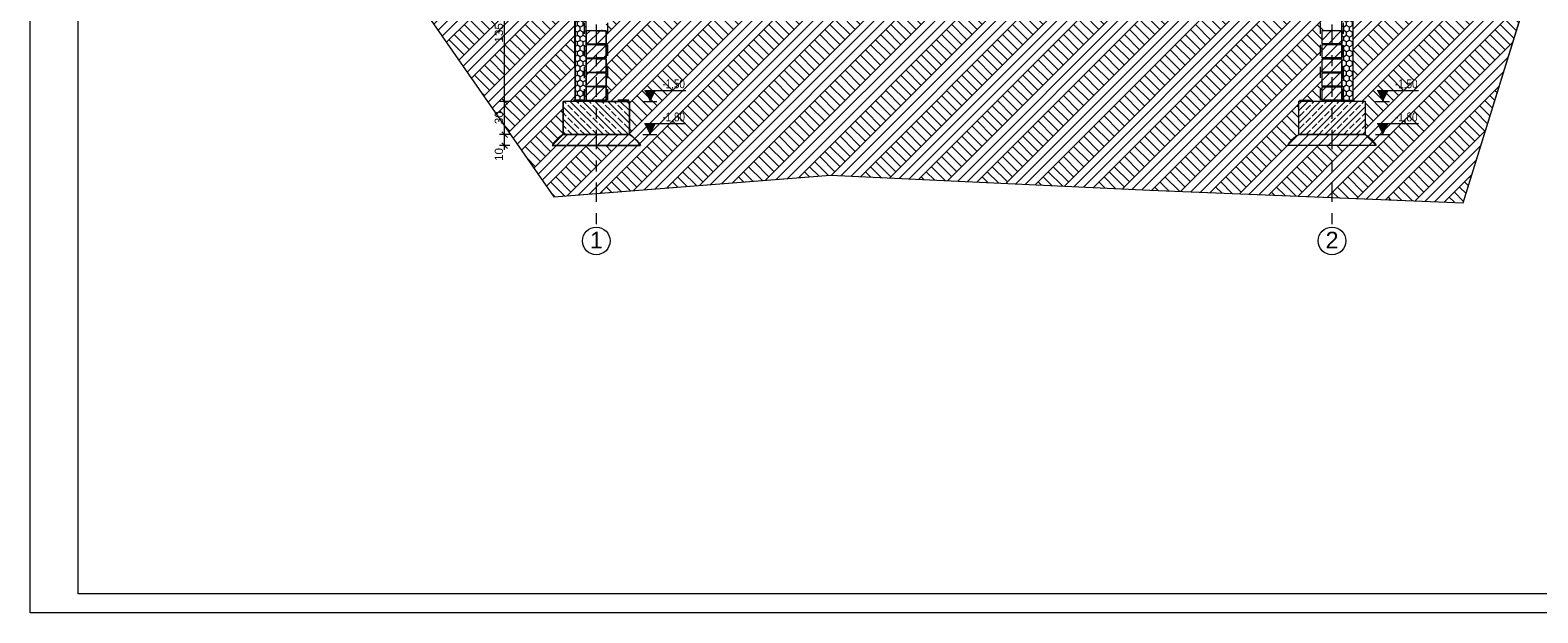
# Model space of a CAD drawing. Extents: x 5465377 to 5465550, y 5925276 to 5925338.
# Tile 95 of 182: x 5465401.77 to 5465415.42, y 5925324.05 to 5925329.32. Entities that reach past the tile are written whole.
import ezdxf

# ---------------------------------------------------------------- set-up
doc = ezdxf.new("R2010")
doc.units = 0
doc.header["$MEASUREMENT"] = 0
doc.linetypes.add('Dashed_line (2)', pattern=[0.0375, 0.025, -0.0125])
doc.linetypes.add('Kropki i Kreski', pattern=[0.335139, 0.176389, -0.088194, 0, -0.070556])
for name, color, linetype, lineweight in [('0_Nr_Pióra__141', 7, 'Continuous', 0), ('0_Nr_pióra__141_Nr_Pióra__141', 7, 'Continuous', 0), ('0_Nr_pióra__141_Nr_Pióra__142', 7, 'Continuous', 18), ('0_Nr_Pióra__142', 7, 'Continuous', 18), ('_1_Nr_pióra__1_Nr_Pióra__142', 7, 'Continuous', 18), ('_______wymiarowanie_Nr_Pióra__201', 150, 'Continuous', 0), ('_ARCH_Sciany_Nr_Pióra__141', 7, 'Continuous', 0), ('_ARCH_Sciany_Nr_Pióra__142', 7, 'Continuous', 18), ('_opisy_Nr_pióra__175_Nr_Pióra__148', 14, 'Continuous', 0), ('_opisy_Nr_pióra__2_Nr_Pióra__8', 12, 'Continuous', 35), ('EGBD03_Nr_Pióra__141', 7, 'Continuous', 0), ('tabelki_Nr_pióra__7_Nr_Pióra__141', 7, 'Continuous', 0)]:
    doc.layers.add(name, color=color, linetype=linetype, lineweight=lineweight)
doc.layers.add('_______wymiarowanie', color=7, linetype='Continuous')
doc.layers.add('EGBD03', color=7, linetype='Continuous')
doc.styles.add('GENERATED_STYLE_1', font='arial.ttf')
doc.styles.add('GENERATED_STYLE_4', font='arial.ttf')
doc.styles.add('GENERATED_STYLE_5', font='txt')
doc.dimstyles.new('GENERATED_STYLE__2', dxfattribs={"dimtxt": 0.075, "dimasz": 0.0475, "dimexe": 0.18, "dimexo": 0, "dimgap": 0.09, "dimtad": 1, "dimdec": 0, "dimlfac": 100, "dimzin": 0, "dimdsep": 46, "dimtxsty": 'GENERATED_STYLE_5', "dimblk": 'ARROWHEAD_6', "dimblk1": 'ARROWHEAD_6', "dimblk2": 'ARROWHEAD_6', "dimcen": 0.09, "dimclrd": 256, "dimclre": 256, "dimclrt": 256, "dimazin": 0, "dimtfac": 1, "dimtdec": 4, "dimtmove": 0, "dimatfit": 3, "dimfxl": 0, "dimtolj": 1, "dimtzin": 0, "dimarcsym": 0})
pattern_1 = [(90, (5464021.330723, 5925651.47357), (-0.0519615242, 0), [0.03, -0.06]), (90, (5464021.30474, 5925651.51857), (-0.0519615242, 0), [0.03, -0.06]), (150, (5464021.330723, 5925651.50357), (0.0259807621, 0.045), [0.03, -0.06]), (150, (5464021.27876, 5925651.50357), (0.0259807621, 0.045), [0.03, -0.06]), (-150, (5464021.330723, 5925651.47357), (-0.0259807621, 0.045), [0.03, -0.06]), (-150, (5464021.27876, 5925651.47357), (-0.0259807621, 0.045), [0.03, -0.06])]
pattern_2 = [(45, (5464021.33072, 5925651.47357), (-0.045961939, 0.045961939), [])]

# ---------------------------------------------------------------- blocks, each defined once
blk = doc.blocks.new('Linia_573', base_point=(5465406.899, 5925337.119))
at = {"layer": 'EGBD03_Nr_Pióra__141', "linetype": 'Kropki i Kreski'}
blk.add_line((5465406.899, 5925336.994), (5465406.899, 5925327.539), dxfattribs=at)
at = {"layer": 'EGBD03_Nr_Pióra__141', "linetype": 'Continuous'}
for centre in [(5465406.899, 5925337.119), (5465406.899, 5925327.414)]:
    blk.add_circle(centre, 0.125, dxfattribs=at)
blk = doc.blocks.new('Linia_269', base_point=(5465413.559, 5925337.119))
at = {"layer": 'EGBD03_Nr_Pióra__141', "linetype": 'Kropki i Kreski'}
blk.add_line((5465413.559, 5925336.994), (5465413.559, 5925327.539), dxfattribs=at)
at = {"layer": 'EGBD03_Nr_Pióra__141', "linetype": 'Continuous'}
for centre in [(5465413.559, 5925337.119), (5465413.559, 5925327.414)]:
    blk.add_circle(centre, 0.125, dxfattribs=at)
blk = doc.blocks.new('*D438', base_point=(5464021.331, 5925651.474))
at = {"layer": '_______wymiarowanie_Nr_Pióra__201', "linetype": 'Continuous'}
for p, q in [((5465406.117, 5925328.376), (5465406.023, 5925328.376)), ((5465406.045, 5925328.401), (5465406.095, 5925328.351)), ((5465406.045, 5925328.301), (5465406.095, 5925328.251)), ((5465406.07, 5925328.276), (5465406.07, 5925328.376)), ((5465406.117, 5925328.276), (5465406.023, 5925328.276)), ((5465406.07, 5925328.239), (5465406.07, 5925328.276))]:
    blk.add_line(p, q, dxfattribs=at)
at = {"layer": '_______wymiarowanie_Nr_Pióra__201', "insert": (5465405.98, 5925328.138), "char_height": 0.075, "attachment_point": 1, "rotation": 90, "style": 'GENERATED_STYLE_4'}
blk.add_mtext('{10}', dxfattribs=at)
blk = doc.blocks.new('ARROWHEAD_6')
at = {"linetype": 'Continuous'}
for p, q in [((0, 0), (-1, 0)), ((-0.5, -0.5), (0.5, 0.5))]:
    blk.add_line(p, q, dxfattribs=at)
blk = doc.blocks.new('*D439', base_point=(5464021.331, 5925651.474))
at = {"layer": '_______wymiarowanie_Nr_Pióra__201', "linetype": 'Continuous'}
for p, q in [((5465406.117, 5925328.676), (5465406.023, 5925328.676)), ((5465406.045, 5925328.701), (5465406.095, 5925328.651)), ((5465406.07, 5925328.376), (5465406.07, 5925328.676)), ((5465406.117, 5925328.376), (5465406.023, 5925328.376)), ((5465406.045, 5925328.401), (5465406.095, 5925328.351))]:
    blk.add_line(p, q, dxfattribs=at)
at = {"layer": '_______wymiarowanie_Nr_Pióra__201', "insert": (5465405.98, 5925328.47), "char_height": 0.075, "attachment_point": 1, "rotation": 90, "style": 'GENERATED_STYLE_4'}
blk.add_mtext('{30}', dxfattribs=at)
blk = doc.blocks.new('*D440', base_point=(5464021.331, 5925651.474))
at = {"layer": '_______wymiarowanie_Nr_Pióra__201', "linetype": 'Continuous'}
for p, q in [((5465406.117, 5925330.026), (5465406.023, 5925330.026)), ((5465406.045, 5925330.051), (5465406.095, 5925330.001)), ((5465406.07, 5925328.676), (5465406.07, 5925330.026)), ((5465406.117, 5925328.676), (5465406.023, 5925328.676)), ((5465406.045, 5925328.701), (5465406.095, 5925328.651))]:
    blk.add_line(p, q, dxfattribs=at)
at = {"layer": '_______wymiarowanie_Nr_Pióra__201', "char_height": 0.075, "attachment_point": 1, "rotation": 90, "style": 'GENERATED_STYLE_4'}
for s, insert in [('{15}', (5465405.98, 5925329.888)), ('{135}', (5465405.98, 5925329.209))]:
    blk.add_mtext(s, dxfattribs=dict(at, insert=insert))
blk = doc.blocks.new('*D441', base_point=(5464021.331, 5925651.474))
at = {"layer": '_______wymiarowanie_Nr_Pióra__201', "linetype": 'Continuous'}
for p, q in [((5465406.117, 5925330.176), (5465406.023, 5925330.176)), ((5465406.045, 5925330.201), (5465406.095, 5925330.151)), ((5465406.07, 5925330.026), (5465406.07, 5925330.176)), ((5465406.117, 5925330.026), (5465406.023, 5925330.026)), ((5465406.045, 5925330.051), (5465406.095, 5925330.001))]:
    blk.add_line(p, q, dxfattribs=at)
blk = doc.blocks.new('*D442', base_point=(5464021.331, 5925651.474))
at = {"layer": '_______wymiarowanie_Nr_Pióra__201', "linetype": 'Continuous'}
for p, q in [((5465406.117, 5925333.374), (5465406.023, 5925333.374)), ((5465406.045, 5925333.399), (5465406.095, 5925333.349)), ((5465406.07, 5925330.176), (5465406.07, 5925333.374)), ((5465406.117, 5925330.176), (5465406.023, 5925330.176)), ((5465406.045, 5925330.201), (5465406.095, 5925330.151))]:
    blk.add_line(p, q, dxfattribs=at)
at = {"layer": '_______wymiarowanie_Nr_Pióra__201', "insert": (5465405.98, 5925331.69), "char_height": 0.075, "attachment_point": 1, "rotation": 90, "style": 'GENERATED_STYLE_4'}
blk.add_mtext('{320}', dxfattribs=at)
blk = doc.blocks.new('*D443', base_point=(5464021.331, 5925651.474))
at = {"layer": '_______wymiarowanie_Nr_Pióra__201', "linetype": 'Continuous'}
for p, q in [((5465406.117, 5925336.007), (5465406.023, 5925336.007)), ((5465406.095, 5925335.982), (5465406.045, 5925336.032)), ((5465406.07, 5925336.007), (5465406.07, 5925336.044)), ((5465406.07, 5925333.374), (5465406.07, 5925336.007)), ((5465406.117, 5925333.374), (5465406.023, 5925333.374)), ((5465406.045, 5925333.399), (5465406.095, 5925333.349))]:
    blk.add_line(p, q, dxfattribs=at)
at = {"layer": '_______wymiarowanie_Nr_Pióra__201', "insert": (5465405.98, 5925334.605), "char_height": 0.075, "attachment_point": 1, "rotation": 90, "style": 'GENERATED_STYLE_4'}
blk.add_mtext('{263}', dxfattribs=at)

msp = doc.modelspace()

# ---------------------------------------------------------------- hatches: boundary and pattern name
at = {"layer": '0_Nr_Pióra__141', "linetype": 'Continuous'}
h = msp.add_hatch(dxfattribs=at)
h.set_pattern_fill('grunt', color=256, style=0, pattern_type=2)
h.set_pattern_definition([(45, (5464021.33072, 5925651.47357), (-0.137885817, 0.137885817), []), (45, (5464021.28476, 5925651.51953), (-0.27577163, 0.27577163), []), (45, (5464021.2388, 5925651.5655), (-0.27577163, 0.27577163), []), (135, (5464021.19284, 5925651.611455), (0.045961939, 0.045961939), [0.194999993, -0.194999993])])
h.paths.add_polyline_path([(5465406.703, 5925329.896), (5465405.067, 5925329.896), (5465406.516, 5925327.812), (5465406.899, 5925327.842), (5465409.02, 5925328.01), (5465411.91, 5925327.874), (5465413.559, 5925327.808), (5465414.747, 5925327.76), (5465415.409, 5925329.896), (5465413.749, 5925329.896), (5465413.749, 5925328.678), (5465413.859, 5925328.677), (5465413.859, 5925328.377), (5465413.959, 5925328.277), (5465413.559, 5925328.277), (5465413.159, 5925328.277, -0.135964), (5465413.259, 5925328.377), (5465413.259, 5925328.677), (5465413.559, 5925328.677), (5465413.559, 5925328.686), (5465413.559, 5925328.688), (5465413.469, 5925328.688), (5465413.469, 5925328.808), (5465413.559, 5925328.808), (5465413.559, 5925328.815), (5465413.469, 5925328.815), (5465413.469, 5925328.935), (5465413.559, 5925328.935), (5465413.559, 5925328.942), (5465413.469, 5925328.942), (5465413.469, 5925329.062), (5465413.559, 5925329.062), (5465413.559, 5925329.07), (5465413.469, 5925329.07), (5465413.469, 5925329.19), (5465413.559, 5925329.19), (5465413.559, 5925329.197), (5465413.469, 5925329.197), (5465413.469, 5925329.317), (5465413.559, 5925329.317), (5465413.559, 5925329.325), (5465413.469, 5925329.325), (5465413.469, 5925329.445), (5465413.559, 5925329.445), (5465413.559, 5925329.453), (5465413.469, 5925329.453), (5465413.469, 5925329.556), (5465413.455, 5925329.556), (5465413.259, 5925329.556), (5465407.642, 5925329.556), (5465407.199, 5925329.556), (5465407.004, 5925329.556), (5465406.989, 5925329.556), (5465406.989, 5925329.452), (5465406.899, 5925329.452), (5465406.899, 5925329.444), (5465406.989, 5925329.444), (5465406.989, 5925329.324), (5465406.899, 5925329.324), (5465406.899, 5925329.316), (5465406.989, 5925329.316), (5465406.989, 5925329.196), (5465406.899, 5925329.196), (5465406.899, 5925329.189), (5465406.989, 5925329.189), (5465406.989, 5925329.069), (5465406.899, 5925329.069), (5465406.899, 5925329.061), (5465406.989, 5925329.061), (5465406.989, 5925328.941), (5465406.899, 5925328.941), (5465406.899, 5925328.934), (5465406.989, 5925328.934), (5465406.989, 5925328.814), (5465406.899, 5925328.814), (5465406.899, 5925328.807), (5465406.989, 5925328.807), (5465406.989, 5925328.687), (5465406.899, 5925328.687), (5465406.899, 5925328.686), (5465406.899, 5925328.676), (5465407.199, 5925328.676), (5465407.199, 5925328.376, -0.135964), (5465407.299, 5925328.276), (5465406.899, 5925328.276), (5465406.499, 5925328.276), (5465406.599, 5925328.376), (5465406.599, 5925328.676), (5465406.709, 5925328.677)], flags=0)
at = {"layer": '0_Nr_pióra__141_Nr_Pióra__141', "linetype": 'Continuous'}
h = msp.add_hatch(dxfattribs=at)
h.set_pattern_fill('BETON_ZBROJONY1', color=256, style=0, pattern_type=2)
h.set_pattern_definition([(135, (5664413.03475, 6139790.720276), (0.056568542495, 0.056568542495), []), (135, (5664413.00647, 6139790.69199), (0.056568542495, 0.056568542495), [0.06, -0.02])])
h.paths.add_polyline_path([(5465406.599, 5925328.376), (5465407.199, 5925328.376), (5465407.199, 5925328.676), (5465406.599, 5925328.676)], flags=0)
h = msp.add_hatch(dxfattribs=at)
h.set_pattern_fill('BETON_ZBROJONY1', color=256, style=0, pattern_type=2)
h.set_pattern_definition([(45, (5266407.42388, 6139790.7205), (-0.056568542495, 0.056568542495), []), (45, (5266407.45216, 6139790.692215), (-0.056568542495, 0.056568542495), [0.06, -0.02])])
h.paths.add_polyline_path([(5465413.859, 5925328.377), (5465413.259, 5925328.377), (5465413.259, 5925328.677), (5465413.859, 5925328.677)], flags=0)
at = {"layer": '_ARCH_Sciany_Nr_Pióra__141', "linetype": 'Continuous'}
h = msp.add_hatch(dxfattribs=at)
h.set_pattern_fill('Styropian2', color=256, style=0, pattern_type=2)
h.set_pattern_definition(pattern_1)
h.paths.add_polyline_path([(5465406.809, 5925330.176), (5465406.709, 5925330.176), (5465406.709, 5925328.677), (5465406.809, 5925328.677), (5465406.809, 5925330.152)], flags=0)
h = msp.add_hatch(dxfattribs=at)
h.set_pattern_fill('Styropian2', color=256, style=0, pattern_type=2)
h.set_pattern_definition(pattern_1)
h.paths.add_polyline_path([(5465413.649, 5925330.177), (5465413.749, 5925330.177), (5465413.749, 5925328.678), (5465413.649, 5925328.678), (5465413.649, 5925330.152)], flags=0)
h = msp.add_hatch(dxfattribs=at)
h.set_pattern_fill('cegła_zwykła', color=256, style=0, pattern_type=2)
h.set_pattern_definition(pattern_2)
h.paths.add_polyline_path([(5465406.809, 5925329.316), (5465406.809, 5925329.196), (5465406.989, 5925329.196), (5465406.989, 5925329.316)], flags=0)
h = msp.add_hatch(dxfattribs=at)
h.set_pattern_fill('cegła_zwykła', color=256, style=0, pattern_type=2)
h.set_pattern_definition(pattern_2)
h.paths.add_polyline_path([(5465413.649, 5925329.317), (5465413.649, 5925329.197), (5465413.469, 5925329.197), (5465413.469, 5925329.317)], flags=0)
h = msp.add_hatch(dxfattribs=at)
h.set_pattern_fill('cegła_zwykła', color=256, style=0, pattern_type=2)
h.set_pattern_definition(pattern_2)
h.paths.add_polyline_path([(5465406.809, 5925329.189), (5465406.809, 5925329.069), (5465406.989, 5925329.069), (5465406.989, 5925329.189)], flags=0)
h = msp.add_hatch(dxfattribs=at)
h.set_pattern_fill('cegła_zwykła', color=256, style=0, pattern_type=2)
h.set_pattern_definition(pattern_2)
h.paths.add_polyline_path([(5465413.649, 5925329.19), (5465413.649, 5925329.07), (5465413.469, 5925329.07), (5465413.469, 5925329.19)], flags=0)
h = msp.add_hatch(dxfattribs=at)
h.set_pattern_fill('cegła_zwykła', color=256, style=0, pattern_type=2)
h.set_pattern_definition(pattern_2)
h.paths.add_polyline_path([(5465406.809, 5925329.061), (5465406.809, 5925328.941), (5465406.989, 5925328.941), (5465406.989, 5925329.061)], flags=0)
h = msp.add_hatch(dxfattribs=at)
h.set_pattern_fill('cegła_zwykła', color=256, style=0, pattern_type=2)
h.set_pattern_definition(pattern_2)
h.paths.add_polyline_path([(5465413.649, 5925329.062), (5465413.649, 5925328.942), (5465413.469, 5925328.942), (5465413.469, 5925329.062)], flags=0)
h = msp.add_hatch(dxfattribs=at)
h.set_pattern_fill('cegła_zwykła', color=256, style=0, pattern_type=2)
h.set_pattern_definition(pattern_2)
h.paths.add_polyline_path([(5465406.809, 5925328.934), (5465406.809, 5925328.814), (5465406.989, 5925328.814), (5465406.989, 5925328.934)], flags=0)
h = msp.add_hatch(dxfattribs=at)
h.set_pattern_fill('cegła_zwykła', color=256, style=0, pattern_type=2)
h.set_pattern_definition(pattern_2)
h.paths.add_polyline_path([(5465413.649, 5925328.935), (5465413.649, 5925328.815), (5465413.469, 5925328.815), (5465413.469, 5925328.935)], flags=0)
h = msp.add_hatch(dxfattribs=at)
h.set_pattern_fill('cegła_zwykła', color=256, style=0, pattern_type=2)
h.set_pattern_definition(pattern_2)
h.paths.add_polyline_path([(5465406.809, 5925328.807), (5465406.809, 5925328.687), (5465406.989, 5925328.687), (5465406.989, 5925328.807)], flags=0)
h = msp.add_hatch(dxfattribs=at)
h.set_pattern_fill('cegła_zwykła', color=256, style=0, pattern_type=2)
h.set_pattern_definition(pattern_2)
h.paths.add_polyline_path([(5465413.649, 5925328.808), (5465413.649, 5925328.688), (5465413.469, 5925328.688), (5465413.469, 5925328.808)], flags=0)
h = msp.add_hatch(dxfattribs=at)
h.set_pattern_fill('cegła_zwykła', color=256, style=0, pattern_type=2)
h.set_pattern_definition(pattern_2)
h.paths.add_polyline_path([(5465406.499, 5925328.276), (5465406.575, 5925328.276), (5465406.583, 5925328.276), (5465406.899, 5925328.276), (5465407.299, 5925328.276, 0.135965), (5465407.199, 5925328.376), (5465406.899, 5925328.376), (5465406.599, 5925328.376, 0.135965)], flags=0)
h = msp.add_hatch(dxfattribs=at)
h.set_pattern_fill('cegła_zwykła', color=256, style=0, pattern_type=2)
h.set_pattern_definition(pattern_2)
h.paths.add_polyline_path([(5465413.959, 5925328.277), (5465413.884, 5925328.277), (5465413.876, 5925328.277), (5465413.559, 5925328.277), (5465413.159, 5925328.277, -0.135965), (5465413.259, 5925328.377), (5465413.559, 5925328.377), (5465413.859, 5925328.377, -0.135965)], flags=0)
at = {"layer": '_opisy_Nr_pióra__2_Nr_Pióra__8', "linetype": 'Continuous'}
for points in [[(5465407.384, 5925328.676), (5465407.433, 5925328.775), (5465407.335, 5925328.775)], [(5465414.017, 5925328.676), (5465414.066, 5925328.775), (5465413.968, 5925328.775)], [(5465407.384, 5925328.376), (5465407.433, 5925328.475), (5465407.335, 5925328.475)], [(5465414.017, 5925328.376), (5465414.066, 5925328.475), (5465413.968, 5925328.475)]]:
    msp.add_hatch(color=256, dxfattribs=at).paths.add_polyline_path(points, flags=0)

# ---------------------------------------------------------------- linework, layer by layer
at = {"layer": '0_Nr_Pióra__141', "linetype": 'Continuous', "flags": 128}
for points in [[(5465401.775, 5925338.451), (5465422.253, 5925338.451), (5465422.253, 5925324.05), (5465401.775, 5925324.05)], [(5465402.21, 5925338.298), (5465422.099, 5925338.298), (5465422.099, 5925324.222), (5465402.21, 5925324.222)]]:
    msp.add_lwpolyline(points, close=True, dxfattribs=at)
at = {"layer": '0_Nr_pióra__141_Nr_Pióra__142', "linetype": 'Continuous', "flags": 128}
for points in [[(5465406.599, 5925328.376), (5465407.199, 5925328.376), (5465407.199, 5925328.676), (5465406.599, 5925328.676)], [(5465413.859, 5925328.377), (5465413.259, 5925328.377), (5465413.259, 5925328.677), (5465413.859, 5925328.677)]]:
    msp.add_lwpolyline(points, close=True, dxfattribs=at)
at = {"layer": '0_Nr_Pióra__142', "linetype": 'Continuous'}
for p, q in [((5465405.067, 5925329.896), (5465406.516, 5925327.812)), ((5465414.747, 5925327.76), (5465415.409, 5925329.896)), ((5465406.516, 5925327.812), (5465409.02, 5925328.01)), ((5465409.02, 5925328.01), (5465411.91, 5925327.874)), ((5465411.91, 5925327.874), (5465414.747, 5925327.76))]:
    msp.add_line(p, q, dxfattribs=at)
at = {"layer": '0_Nr_Pióra__142', "linetype": 'Continuous', "flags": 128}
msp.add_lwpolyline([(5465405.067, 5925329.896), (5465406.516, 5925327.812), (5465406.899, 5925327.842), (5465409.02, 5925328.01), (5465411.91, 5925327.874), (5465413.559, 5925327.808), (5465414.747, 5925327.76), (5465415.409, 5925329.896)], dxfattribs=at)
for points in [[(5465406.899, 5925329.324), (5465406.899, 5925329.316), (5465406.989, 5925329.316), (5465406.989, 5925329.196), (5465406.899, 5925329.196), (5465406.899, 5925329.189), (5465406.989, 5925329.189), (5465406.989, 5925329.069), (5465406.899, 5925329.069), (5465406.899, 5925329.061), (5465406.989, 5925329.061), (5465406.989, 5925328.941), (5465406.899, 5925328.941), (5465406.899, 5925328.934), (5465406.989, 5925328.934), (5465406.989, 5925328.814), (5465406.899, 5925328.814), (5465406.899, 5925328.807), (5465406.989, 5925328.807), (5465406.989, 5925328.687), (5465406.899, 5925328.687), (5465406.899, 5925328.686), (5465406.899, 5925328.676), (5465407.199, 5925328.676), (5465407.199, 5925328.376, -0.135964), (5465407.299, 5925328.276), (5465406.899, 5925328.276), (5465406.499, 5925328.276), (5465406.599, 5925328.376), (5465406.599, 5925328.676), (5465406.709, 5925328.677), (5465406.703, 5925329.896)], [(5465413.749, 5925329.896), (5465413.749, 5925328.678), (5465413.859, 5925328.677), (5465413.859, 5925328.377), (5465413.959, 5925328.277), (5465413.559, 5925328.277), (5465413.159, 5925328.277, -0.135964), (5465413.259, 5925328.377), (5465413.259, 5925328.677), (5465413.559, 5925328.677), (5465413.559, 5925328.686), (5465413.559, 5925328.688), (5465413.469, 5925328.688), (5465413.469, 5925328.808), (5465413.559, 5925328.808), (5465413.559, 5925328.815), (5465413.469, 5925328.815), (5465413.469, 5925328.935), (5465413.559, 5925328.935), (5465413.559, 5925328.942), (5465413.469, 5925328.942), (5465413.469, 5925329.062), (5465413.559, 5925329.062), (5465413.559, 5925329.07), (5465413.469, 5925329.07), (5465413.469, 5925329.19), (5465413.559, 5925329.19), (5465413.559, 5925329.197), (5465413.469, 5925329.197), (5465413.469, 5925329.317), (5465413.559, 5925329.317), (5465413.559, 5925329.325)]]:
    msp.add_lwpolyline(points, format="xyb", dxfattribs=at)
at = {"layer": '_1_Nr_pióra__1_Nr_Pióra__142', "linetype": 'Dashed_line (2)'}
for p, q in [((5465406.794, 5925328.686), (5465406.794, 5925330.176)), ((5465413.664, 5925328.686), (5465413.664, 5925330.177)), ((5465407.004, 5925328.687), (5465407.004, 5925329.956)), ((5465413.455, 5925328.688), (5465413.455, 5925329.957)), ((5465407.194, 5925328.686), (5465406.598, 5925328.686)), ((5465413.264, 5925328.686), (5465413.86, 5925328.686))]:
    msp.add_line(p, q, dxfattribs=at)
at = {"layer": '_ARCH_Sciany_Nr_Pióra__141', "linetype": 'Continuous', "flags": 128}
for points in [[(5465406.809, 5925330.176), (5465406.709, 5925330.176), (5465406.709, 5925328.677), (5465406.809, 5925328.677), (5465406.809, 5925330.152)], [(5465413.649, 5925330.177), (5465413.749, 5925330.177), (5465413.749, 5925328.678), (5465413.649, 5925328.678), (5465413.649, 5925330.152)]]:
    msp.add_lwpolyline(points, close=True, dxfattribs=at)
at = {"layer": '_ARCH_Sciany_Nr_Pióra__142', "linetype": 'Continuous', "flags": 128}
for points in [[(5465406.809, 5925329.316), (5465406.809, 5925329.196), (5465406.989, 5925329.196), (5465406.989, 5925329.316)], [(5465413.649, 5925329.317), (5465413.649, 5925329.197), (5465413.469, 5925329.197), (5465413.469, 5925329.317)], [(5465406.809, 5925329.189), (5465406.809, 5925329.069), (5465406.989, 5925329.069), (5465406.989, 5925329.189)], [(5465413.649, 5925329.19), (5465413.649, 5925329.07), (5465413.469, 5925329.07), (5465413.469, 5925329.19)], [(5465406.809, 5925329.061), (5465406.809, 5925328.941), (5465406.989, 5925328.941), (5465406.989, 5925329.061)], [(5465413.649, 5925329.062), (5465413.649, 5925328.942), (5465413.469, 5925328.942), (5465413.469, 5925329.062)], [(5465406.809, 5925328.934), (5465406.809, 5925328.814), (5465406.989, 5925328.814), (5465406.989, 5925328.934)], [(5465413.649, 5925328.935), (5465413.649, 5925328.815), (5465413.469, 5925328.815), (5465413.469, 5925328.935)], [(5465406.809, 5925328.807), (5465406.809, 5925328.687), (5465406.989, 5925328.687), (5465406.989, 5925328.807)], [(5465413.649, 5925328.808), (5465413.649, 5925328.688), (5465413.469, 5925328.688), (5465413.469, 5925328.808)]]:
    msp.add_lwpolyline(points, close=True, dxfattribs=at)
for points in [[(5465406.499, 5925328.276), (5465406.575, 5925328.276), (5465406.583, 5925328.276), (5465406.899, 5925328.276), (5465407.299, 5925328.276, 0.135965), (5465407.199, 5925328.376), (5465406.899, 5925328.376), (5465406.599, 5925328.376, 0.135965)], [(5465413.959, 5925328.277), (5465413.884, 5925328.277), (5465413.876, 5925328.277), (5465413.559, 5925328.277), (5465413.159, 5925328.277, -0.135965), (5465413.259, 5925328.377), (5465413.559, 5925328.377), (5465413.859, 5925328.377, -0.135965)]]:
    msp.add_lwpolyline(points, format="xyb", close=True, dxfattribs=at)
at = {"layer": '_opisy_Nr_pióra__175_Nr_Pióra__148', "linetype": 'Continuous'}
for p, q in [((5465407.335, 5925328.775), (5465407.709, 5925328.775)), ((5465407.384, 5925328.676), (5465407.433, 5925328.775)), ((5465413.968, 5925328.775), (5465414.342, 5925328.775)), ((5465414.017, 5925328.676), (5465414.066, 5925328.775)), ((5465407.322, 5925328.676), (5465407.447, 5925328.676)), ((5465413.954, 5925328.676), (5465414.079, 5925328.676)), ((5465407.335, 5925328.475), (5465407.709, 5925328.475)), ((5465407.384, 5925328.376), (5465407.433, 5925328.475)), ((5465413.968, 5925328.475), (5465414.342, 5925328.475)), ((5465414.017, 5925328.376), (5465414.066, 5925328.475)), ((5465407.322, 5925328.376), (5465407.447, 5925328.376)), ((5465413.954, 5925328.376), (5465414.079, 5925328.376))]:
    msp.add_line(p, q, dxfattribs=at)

# ---------------------------------------------------------------- block references
at = {"layer": 'EGBD03', "linetype": 'Kropki i Kreski'}
for name, p in [('Linia_573', (5465406.899, 5925337.119)), ('Linia_269', (5465413.559, 5925337.119))]:
    msp.add_blockref(name, p, dxfattribs=at)

# ---------------------------------------------------------------- texts
at = {"layer": '_opisy_Nr_pióra__2_Nr_Pióra__8', "linetype": 'Continuous', "char_height": 0.08, "attachment_point": 5, "style": 'GENERATED_STYLE_4'}
for s, insert in [('{\\W0.800000x;-1,50}', (5465407.6, 5925328.828)), ('{\\W0.800000x;-1,50}', (5465414.232, 5925328.828)), ('{\\W0.800000x;-1,80}', (5465407.6, 5925328.528)), ('{\\W0.800000x;-1,80}', (5465414.232, 5925328.528))]:
    msp.add_mtext(s, dxfattribs=dict(at, insert=insert))
at = {"layer": 'tabelki_Nr_pióra__7_Nr_Pióra__141', "linetype": 'Continuous', "char_height": 0.15, "attachment_point": 7, "style": 'GENERATED_STYLE_1'}
for s, insert in [('{1}', (5465406.842, 5925327.347)), ('{2}', (5465413.502, 5925327.347))]:
    msp.add_mtext(s, dxfattribs=dict(at, insert=insert))

# ---------------------------------------------------------------- dimensions: what is measured, and where the dimension line sits
at = {"layer": '_______wymiarowanie', "linetype": 'Continuous'}
for p1, p2, picture, middle in [((5465406.605, 5925333.374), (5465410.229, 5925336.007), '*D443', (5465406.017, 5925334.69)), ((5465406.709, 5925330.176), (5465406.605, 5925333.374), '*D442', (5465406.017, 5925331.775)), ((5465406.709, 5925330.026), (5465406.709, 5925330.176), '*D441', (5465406.017, 5925329.945)), ((5465406.599, 5925328.676), (5465406.709, 5925330.026), '*D440', (5465406.017, 5925329.295)), ((5465406.599, 5925328.376), (5465406.599, 5925328.676), '*D439', (5465406.017, 5925328.526)), ((5465406.499, 5925328.276), (5465406.599, 5925328.376), '*D438', (5465406.017, 5925328.195))]:
    dim = msp.add_linear_dim(base=(5465406.07, 5925328.276), p1=p1, p2=p2, angle=90, dimstyle='GENERATED_STYLE__2', dxfattribs=at)
    dim.commit()
    dim.dimension.update_dxf_attribs({"geometry": picture, "text_midpoint": middle})

doc.saveas('drawing.dxf')
